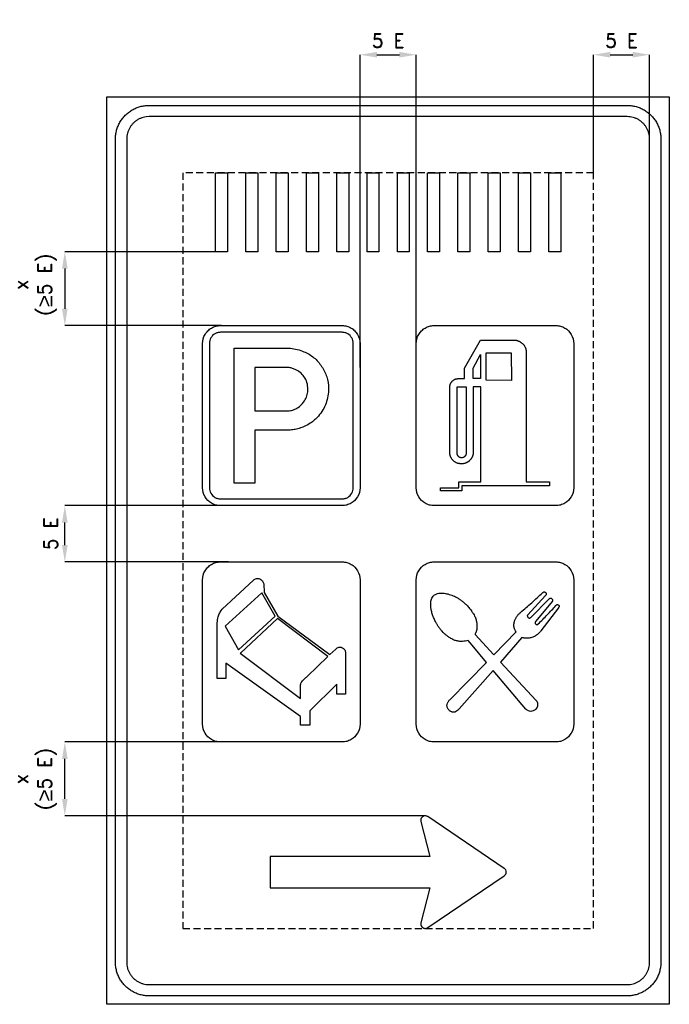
# Model space of a CAD drawing. Header units: millimetres. Extents: x 596 to 2906, y 933 to 4432.
import ezdxf

# ---------------------------------------------------------------- set-up
doc = ezdxf.new("R2010")
doc.units = ezdxf.units.MM
doc.header["$LTSCALE"] = 5
doc.linetypes.add('ČÁRKOVANÁX2', pattern=[1.5, 1, -0.5])
doc.layers.add('Kóty', color=2, linetype='Continuous')
doc.layers.add('Značka', color=7, linetype='Continuous')
doc.styles.get("Standard").update_dxf_attribs({"font": 'romand.shx', "height": 50})
doc.dimstyles.get("Standard").update_dxf_attribs({"dimtxt": 50, "dimasz": 60, "dimexe": 0.18, "dimexo": 0.0625, "dimgap": 25, "dimtad": 1, "dimdec": 0, "dimzin": 0, "dimdsep": 46, "dimtxsty": 'Standard', "dimcen": 0.09, "dimadec": 0, "dimazin": 0, "dimtfac": 1, "dimtdec": 0, "dimtofl": 0, "dimtmove": 0, "dimatfit": 3, "dimfxl": 1, "dimtolj": 1, "dimtzin": 0, "dimarcsym": 0})

# ---------------------------------------------------------------- blocks, each defined once
blk = doc.blocks.new('*D0')
at = {"layer": 'Defpoints', "color": 0, "transparency": 16777216}
for p in [(2836.4, 4307.7), (2636.4, 3887.7), (2836.4, 3909.2)]:
    blk.add_point(p, dxfattribs=at)
at = {"layer": 'Kóty', "color": 0, "lineweight": -2, "transparency": 16777216}
for p, q in [((2636.4, 3887.7), (2636.4, 4307.9)), ((2696.4, 4307.7), (2776.4, 4307.7)), ((2836.4, 3909.3), (2836.4, 4307.9))]:
    blk.add_line(p, q, dxfattribs=at)
at = {"layer": 'Kóty', "color": 0, "transparency": 16777216}
for points in [[(2696.4, 4317.7), (2696.4, 4297.7), (2636.4, 4307.7)], [(2776.4, 4317.7), (2776.4, 4297.7), (2836.4, 4307.7)]]:
    blk.add_solid(points, dxfattribs=at)
at = {"layer": 'Kóty', "color": 0, "transparency": 16777216, "insert": (2736.4, 4357.7), "char_height": 50, "attachment_point": 5}
blk.add_mtext('\\A1;5 E', dxfattribs=at)
blk = doc.blocks.new('*D1')
at = {"layer": 'Defpoints', "color": 0, "transparency": 16777216}
for p in [(756.4, 2705.1), (1310.4, 2705.1), (1338.3, 2505.1)]:
    blk.add_point(p, dxfattribs=at)
at = {"layer": 'Kóty', "color": 0, "lineweight": -2, "transparency": 16777216}
for p, q in [((1310.3, 2705.1), (756.2, 2705.1)), ((756.4, 2565.1), (756.4, 2645.1)), ((1338.3, 2505.1), (756.2, 2505.1))]:
    blk.add_line(p, q, dxfattribs=at)
at = {"layer": 'Kóty', "color": 0, "transparency": 16777216}
for points in [[(746.4, 2645.1), (766.4, 2645.1), (756.4, 2705.1)], [(746.4, 2565.1), (766.4, 2565.1), (756.4, 2505.1)]]:
    blk.add_solid(points, dxfattribs=at)
at = {"layer": 'Kóty', "color": 0, "transparency": 16777216, "insert": (706.4, 2605.1), "char_height": 50, "attachment_point": 5, "rotation": 90}
blk.add_mtext('\\A1;5 E', dxfattribs=at)
blk = doc.blocks.new('*D2')
at = {"layer": 'Defpoints', "color": 0, "transparency": 16777216}
for p in [(2006.4, 4307.7), (1806.4, 3195.5), (2006.4, 3195.5)]:
    blk.add_point(p, dxfattribs=at)
at = {"layer": 'Kóty', "color": 0, "lineweight": -2, "transparency": 16777216}
for p, q in [((1806.4, 3195.6), (1806.4, 4307.9)), ((1866.4, 4307.7), (1946.4, 4307.7)), ((2006.4, 3195.6), (2006.4, 4307.9))]:
    blk.add_line(p, q, dxfattribs=at)
at = {"layer": 'Kóty', "color": 0, "transparency": 16777216}
for points in [[(1866.4, 4317.7), (1866.4, 4297.7), (1806.4, 4307.7)], [(1946.4, 4317.7), (1946.4, 4297.7), (2006.4, 4307.7)]]:
    blk.add_solid(points, dxfattribs=at)
at = {"layer": 'Kóty', "color": 0, "transparency": 16777216, "insert": (1906.4, 4357.7), "char_height": 50, "attachment_point": 5}
blk.add_mtext('\\A1;5 E', dxfattribs=at)

msp = doc.modelspace()

# ---------------------------------------------------------------- linework, layer by layer
at = {"layer": 'Kóty'}
for p, q in [((1313.6, 3607.7), (756.2, 3607.7)), ((756.4, 3547.7), (756.4, 3405.1)), ((1313.6, 3345.1), (756.2, 3345.1)), ((1345.2, 1865.1), (756.2, 1865.1)), ((756.4, 1662.5), (756.4, 1805.1)), ((2036.3, 1602.5), (756.2, 1602.5))]:
    msp.add_line(p, q, dxfattribs=at)
for points in [[(746.4, 3547.7), (766.4, 3547.7), (756.4, 3607.7)], [(746.4, 3405.1), (766.4, 3405.1), (756.4, 3345.1)], [(746.4, 1805.1), (766.4, 1805.1), (756.4, 1865.1)], [(746.4, 1662.5), (766.4, 1662.5), (756.4, 1602.5)]]:
    msp.add_solid(points, dxfattribs=at)
at = {"layer": 'Značka', "color": 5}
for points in [[(906.4, 932.7), (906.4, 4157.7), (2906.4, 4157.7), (2906.4, 932.7), (906.4, 932.7)], [(1292.4, 3607.7), (1292.4, 3887.6), (1334.9, 3887.6), (1334.9, 3607.7), (1292.4, 3607.7)], [(1400.2, 3607.7), (1400.2, 3887.6), (1442.6, 3887.6), (1442.6, 3607.7), (1400.2, 3607.7)], [(1508, 3607.7), (1508, 3887.6), (1550.4, 3887.6), (1550.4, 3607.7), (1508, 3607.7)], [(1615.7, 3607.7), (1615.7, 3887.6), (1658.2, 3887.6), (1658.2, 3607.7), (1615.7, 3607.7)], [(1723.5, 3607.7), (1723.5, 3887.6), (1766, 3887.6), (1766, 3607.7), (1723.5, 3607.7)], [(1831.3, 3607.7), (1831.3, 3887.6), (1873.7, 3887.6), (1873.7, 3607.7), (1831.3, 3607.7)], [(1939.1, 3607.7), (1939.1, 3887.6), (1981.5, 3887.6), (1981.5, 3607.7), (1939.1, 3607.7)], [(2046.8, 3607.7), (2046.8, 3887.6), (2089.3, 3887.6), (2089.3, 3607.7), (2046.8, 3607.7)], [(2154.6, 3607.7), (2154.6, 3887.6), (2197, 3887.6), (2197, 3607.7), (2154.6, 3607.7)], [(2262.4, 3607.7), (2262.4, 3887.6), (2304.8, 3887.6), (2304.8, 3607.7), (2262.4, 3607.7)], [(2370.1, 3607.7), (2370.1, 3887.6), (2412.6, 3887.6), (2412.6, 3607.7), (2370.1, 3607.7)], [(2477.9, 3607.7), (2477.9, 3887.6), (2520.4, 3887.6), (2520.4, 3607.7), (2477.9, 3607.7)]]:
    msp.add_lwpolyline(points, dxfattribs=at)
for points in [[(1056.4, 962.7), (1055.9, 962.7), (1055.5, 962.7, -0.032207), (1040, 963.8, -0.035399), (1024.7, 966.9, -0.036245), (1010, 971.9, -0.034411), (996.1, 978.9, -0.033707), (983.2, 987.5, -0.034086), (971.5, 997.8, -0.03418), (961.2, 1009.5, -0.034255), (952.6, 1022.4, -0.03402), (945.7, 1036.3, -0.033375), (940.6, 1051, -0.034152), (937.4, 1066.2, -0.036782), (936.4, 1081.7), (936.4, 1082.2), (936.4, 1082.7), (936.4, 4007.7), (936.4, 4008.1), (936.4, 4008.6, -0.032207), (937.5, 4024.1, -0.035399), (940.6, 4039.3, -0.036245), (945.6, 4054.1, -0.034411), (952.6, 4067.9, -0.033707), (961.3, 4080.9, -0.034086), (971.5, 4092.5, -0.03418), (983.2, 4102.8, -0.034255), (996.1, 4111.4, -0.03402), (1010, 4118.4, -0.033375), (1024.7, 4123.4, -0.034152), (1040, 4126.6, -0.036782), (1055.5, 4127.7), (1055.9, 4127.7), (1056.4, 4127.7), (2756.4, 4127.7), (2756.9, 4127.7), (2757.3, 4127.7, -0.032207), (2772.8, 4126.6, -0.035399), (2788.1, 4123.4, -0.036245), (2802.8, 4118.4, -0.034411), (2816.7, 4111.4, -0.033707), (2829.6, 4102.8, -0.034086), (2841.2, 4092.5, -0.03418), (2851.5, 4080.9, -0.034255), (2860.2, 4067.9, -0.03402), (2867.1, 4054.1, -0.033375), (2872.1, 4039.3, -0.034152), (2875.4, 4024.1, -0.036782), (2876.4, 4008.6), (2876.4, 4008.1), (2876.4, 4007.7), (2876.4, 1082.7), (2876.4, 1082.2), (2876.4, 1081.7, -0.032207), (2875.3, 1066.2, -0.035399), (2872.1, 1051, -0.036245), (2867.2, 1036.3, -0.034411), (2860.2, 1022.4, -0.033707), (2851.5, 1009.5, -0.034086), (2841.2, 997.8, -0.03418), (2829.6, 987.5, -0.034255), (2816.7, 978.9, -0.03402), (2802.8, 972, -0.033375), (2788.1, 966.9, -0.034152), (2772.8, 963.7, -0.036782), (2757.3, 962.7), (2756.9, 962.7), (2756.4, 962.7), (1056.4, 962.7)], [(1056.4, 1002.7), (2756.4, 1002.7), (2756.7, 1002.7), (2757, 1002.7, 0.032183), (2767.4, 1003.4, 0.035493), (2777.5, 1005.5, 0.036297), (2787.3, 1008.8, 0.034425), (2796.6, 1013.5, 0.033754), (2805.2, 1019.2, 0.034097), (2813, 1026.1, 0.034211), (2819.8, 1033.9, 0.03418), (2825.6, 1042.5, 0.034014), (2830.2, 1051.8, 0.03347), (2833.6, 1061.6, 0.034124), (2835.7, 1071.7, 0.036764), (2836.4, 1082), (2836.4, 1082.4), (2836.4, 1082.7), (2836.4, 4007.7), (2836.4, 4008), (2836.4, 4008.3, 0.032183), (2835.7, 4018.6, 0.035493), (2833.6, 4028.8, 0.036297), (2830.2, 4038.6, 0.034425), (2825.6, 4047.9, 0.033754), (2819.8, 4056.5, 0.034097), (2813, 4064.2, 0.034211), (2805.2, 4071.1, 0.03418), (2796.6, 4076.9, 0.034014), (2787.3, 4081.5, 0.03347), (2777.5, 4084.8, 0.034124), (2767.3, 4087, 0.036764), (2757, 4087.7), (2756.7, 4087.7), (2756.4, 4087.7), (1056.4, 4087.7), (1056.1, 4087.7), (1055.8, 4087.7), (1045.4, 4086.9, 0.035493), (1035.3, 4084.8, 0.036297), (1025.5, 4081.5, 0.034425), (1016.2, 4076.9, 0.033754), (1007.6, 4071.1, 0.034097), (999.8, 4064.2, 0.034211), (993, 4056.5, 0.03418), (987.2, 4047.9, 0.034014), (982.6, 4038.6, 0.03347), (979.2, 4028.8, 0.034124), (977.1, 4018.6, 0.036764), (976.4, 4008.3, 0.001553), (976.4, 4008), (976.4, 4007.7), (976.4, 1082.7), (976.4, 1082.4), (976.4, 1082, 0.032183), (977.1, 1071.7, 0.035493), (979.2, 1061.6, 0.036297), (982.5, 1051.7, 0.034425), (987.2, 1042.5, 0.033754), (993, 1033.9, 0.034097), (999.8, 1026.1, 0.034211), (1007.6, 1019.2, 0.03418), (1016.2, 1013.5, 0.034014), (1025.5, 1008.9, 0.03347), (1035.3, 1005.5, 0.034124), (1045.4, 1003.4, 0.036764), (1055.8, 1002.7), (1056.1, 1002.7), (1056.4, 1002.7)], [(1310.4, 2705.1), (1310.1, 2705.1), (1309.9, 2705.1, -0.032176), (1301.6, 2705.7, -0.035409), (1293.5, 2707.3, -0.03629), (1285.7, 2710, -0.034419), (1278.2, 2713.7, -0.033773), (1271.4, 2718.3, -0.034086), (1265.1, 2723.8), (1259.6, 2730), (1255.1, 2736.9), (1251.3, 2744.3), (1248.7, 2752.2), (1246.9, 2760.3), (1246.4, 2768.6), (1246.4, 2768.8), (1246.4, 2769.1), (1246.4, 3281.1), (1246.4, 3281.3), (1246.4, 3281.6), (1247, 3289.8), (1248.7, 3298), (1251.3, 3305.8), (1255.1, 3313.2, -0.033731), (1259.7, 3320.1, -0.034129), (1265.1, 3326.3, -0.034215), (1271.4, 3331.8, -0.034262), (1278.2, 3336.4, -0.034056), (1285.7, 3340.1, -0.03343), (1293.5, 3342.8, -0.034116), (1301.6, 3344.5, -0.036754), (1309.9, 3345.1), (1310.1, 3345.1), (1310.4, 3345.1), (1742.4, 3345.1), (1742.6, 3345.1), (1742.9, 3345.1, -0.032176), (1751.2, 3344.5, -0.035467), (1759.3, 3342.8, -0.036263), (1767.1, 3340.2, -0.034419), (1774.5, 3336.4, -0.033773), (1781.4, 3331.8, -0.034086), (1787.6, 3326.3, -0.034191), (1793.1, 3320.1), (1797.7, 3313.2), (1801.4, 3305.8), (1804.1, 3298), (1805.8, 3289.8), (1806.4, 3281.6), (1806.4, 3281.3), (1806.4, 3281.1), (1806.4, 2769.1), (1806.4, 2768.8), (1806.4, 2768.6), (1805.8, 2760.3), (1804.1, 2752.2), (1801.5, 2744.3), (1797.7, 2736.9), (1793.1, 2730), (1787.6, 2723.8), (1781.4, 2718.3, -0.034238), (1774.5, 2713.7, -0.034056), (1767.1, 2710, -0.033402), (1759.3, 2707.3, -0.034145), (1751.2, 2705.6, -0.036724), (1742.9, 2705.1), (1742.6, 2705.1), (1742.4, 2705.1), (1310.4, 2705.1)], [(1310.4, 2729.1), (1742.4, 2729.1), (1742.6, 2729.1), (1742.7, 2729.1, 0.032185), (1747.9, 2729.4, 0.035412), (1752.9, 2730.5, 0.036293), (1757.9, 2732.2), (1762.5, 2734.5), (1766.8, 2737.4), (1770.7, 2740.8), (1774.1, 2744.7), (1777, 2749), (1779.3, 2753.6), (1781, 2758.5), (1782, 2763.6), (1782.4, 2768.8), (1782.4, 2768.9), (1782.4, 2769.1), (1782.4, 3281.1), (1782.4, 3281.2), (1782.4, 3281.4), (1782, 3286.6), (1781, 3291.6), (1779.3, 3296.5), (1777, 3301.2), (1774.1, 3305.5), (1770.7, 3309.4), (1766.8, 3312.8), (1762.5, 3315.7), (1757.9, 3318, 0.033409), (1752.9, 3319.7, 0.034162), (1747.9, 3320.7, 0.03677), (1742.7, 3321.1), (1742.6, 3321.1), (1742.4, 3321.1), (1310.4, 3321.1), (1310.2, 3321.1), (1310.1, 3321.1, 0.032185), (1304.9, 3320.7, 0.035504), (1299.8, 3319.7, 0.036338), (1294.9, 3318, 0.03434), (1290.3, 3315.7, 0.033611), (1286, 3312.8), (1282.1, 3309.4), (1278.7, 3305.5), (1275.8, 3301.2), (1273.5, 3296.5), (1271.8, 3291.6), (1270.7, 3286.6), (1270.4, 3281.4), (1270.4, 3281.2), (1270.4, 3281.1), (1270.4, 2769.1), (1270.4, 2768.9), (1270.4, 2768.8), (1270.8, 2763.6), (1271.8, 2758.5), (1273.5, 2753.6), (1275.8, 2749), (1278.7, 2744.7), (1282.1, 2740.8), (1286, 2737.4), (1290.3, 2734.5), (1294.9, 2732.2, 0.033364), (1299.8, 2730.5, 0.034117), (1304.9, 2729.4, 0.036723), (1310.1, 2729.1), (1310.2, 2729.1), (1310.4, 2729.1)], [(1358.8, 2785.1), (1358.8, 3265.1), (1552.9, 3265.1), (1555.8, 3264.7), (1558.7, 3264.3, -0.025356), (1583.3, 3259.8, -0.042941), (1607, 3252.1, -0.079599), (1642.4, 3230.9, -0.076489), (1669.8, 3199.8, -0.076899), (1687.8, 3162.8, -0.075727), (1694, 3122, -0.094029), (1685.4, 3069.2, -0.098357), (1658.1, 3023.5, -0.073299), (1629.2, 2997.8, -0.067688), (1594.3, 2981.1, -0.034194), (1576.2, 2976.1, -0.037887), (1557.7, 2973.8), (1554.6, 2973.6), (1551.5, 2973.5), (1432.3, 2973.5), (1432.3, 2785.1), (1358.8, 2785.1)], [(1432.3, 3196.1), (1432.3, 3041.7), (1546, 3041.7, 0.002495), (1548.2, 3041.7, 0.007598), (1550.5, 3041.8, 0.067141), (1566.4, 3044.6, 0.05772), (1581.4, 3051.4, 0.07171), (1598.6, 3064.5, 0.074463), (1611.3, 3081.8, 0.068283), (1618.6, 3100, 0.06535), (1620.8, 3119.5, 0.077206), (1617.4, 3142.8, 0.083725), (1606.9, 3163.7, 0.073376), (1593, 3178.7, 0.06608), (1575.5, 3189.3, 0.0427), (1563.6, 3193.7, 0.049257), (1551.3, 3195.9), (1549.4, 3196), (1547.5, 3196.1), (1432.3, 3196.1)], [(1486.4, 1346.6), (2054.4, 1346.6), (2022.9, 1222.5), (2022.7, 1221.8), (2022.6, 1221), (2022.4, 1217.9), (2022.8, 1214.9), (2024.1, 1211.2), (2026.3, 1208.1), (2029.2, 1205.5), (2032.6, 1203.7, 0.063515), (2036.3, 1202.7, 0.062353), (2040.2, 1202.7, 0.051661), (2043.2, 1203.3), (2046, 1204.5), (2046.7, 1204.9), (2047.4, 1205.3), (2319.4, 1389.3), (2320, 1389.8), (2320.6, 1390.3), (2322.8, 1392.5), (2324.5, 1395.1), (2325.9, 1398.7), (2326.4, 1402.6), (2325.9, 1406.4), (2324.5, 1410.1), (2322.8, 1412.7), (2320.6, 1414.9), (2320, 1415.4), (2319.4, 1415.8), (2047.4, 1599.8), (2046.7, 1600.2), (2046, 1600.6), (2043.2, 1601.9, 0.051573), (2040.2, 1602.5, 0.064202), (2036.3, 1602.5, 0.064136), (2032.6, 1601.5, 0.063946), (2029.2, 1599.7), (2026.3, 1597.1), (2024.2, 1593.9), (2022.8, 1590.3), (2022.4, 1587.2), (2022.6, 1584.2), (2022.7, 1583.4), (2022.9, 1582.6), (2054.4, 1458.6), (1486.4, 1458.6), (1486.4, 1346.6)]]:
    msp.add_lwpolyline(points, format="xyb", dxfattribs=at)
at = {"layer": 'Značka', "color": 6, "linetype": 'ČÁRKOVANÁX2', "ltscale": 5}
msp.add_lwpolyline([(2636.4, 3887.7), (1176.4, 3887.7), (1176.4, 1202.7), (2636.4, 1202.7), (2636.4, 3887.7)], dxfattribs=at)
at = {"layer": 'Značka', "color": 251}
for points in [[(2070.4, 2705.1), (2070.1, 2705.1), (2069.9, 2705.1, -0.032176), (2061.6, 2705.7, -0.035409), (2053.5, 2707.3, -0.03629), (2045.7, 2710, -0.034419), (2038.2, 2713.7, -0.033773), (2031.4, 2718.3), (2025.1, 2723.8), (2019.6, 2730), (2015.1, 2736.9), (2011.3, 2744.3), (2008.7, 2752.2), (2006.9, 2760.3), (2006.4, 2768.6), (2006.4, 2768.8), (2006.4, 2769.1), (2006.4, 3281.1), (2006.4, 3281.3), (2006.4, 3281.6), (2007, 3289.8), (2008.7, 3298), (2011.3, 3305.8), (2015.1, 3313.2), (2019.7, 3320.1), (2025.1, 3326.3, -0.034215), (2031.4, 3331.8, -0.034262), (2038.2, 3336.4, -0.034056), (2045.7, 3340.1, -0.03343), (2053.5, 3342.8, -0.034116), (2061.6, 3344.5, -0.036754), (2069.9, 3345.1), (2070.1, 3345.1), (2070.4, 3345.1), (2502.4, 3345.1), (2502.6, 3345.1), (2502.9, 3345.1, -0.032176), (2511.2, 3344.5, -0.035467), (2519.3, 3342.8, -0.036263), (2527.1, 3340.2, -0.034419), (2534.5, 3336.4, -0.033773), (2541.4, 3331.8), (2547.6, 3326.3), (2553.1, 3320.1), (2557.7, 3313.2), (2561.4, 3305.8), (2564.1, 3298), (2565.8, 3289.8), (2566.4, 3281.6), (2566.4, 3281.3), (2566.4, 3281.1), (2566.4, 2769.1), (2566.4, 2768.8), (2566.4, 2768.6), (2565.8, 2760.3), (2564.1, 2752.2), (2561.5, 2744.3), (2557.7, 2736.9), (2553.1, 2730), (2547.6, 2723.8), (2541.4, 2718.3), (2534.5, 2713.7, -0.034056), (2527.1, 2710, -0.033402), (2519.3, 2707.3, -0.034145), (2511.2, 2705.6, -0.036724), (2502.9, 2705.1), (2502.6, 2705.1), (2502.4, 2705.1), (2070.4, 2705.1)], [(2480.5, 2774.9), (2168.5, 2775.4), (2168.5, 2757.1), (2092.3, 2757.1), (2092.3, 2767.9), (2158.2, 2767.9), (2158.2, 2789.5), (2235.8, 2789.5), (2235.8, 3127.7), (2209, 3127.7), (2209, 2896.6), (2209, 2894.2), (2209, 2894.1), (2209, 2894), (2208.8, 2893.1), (2208.7, 2892.3), (2208.6, 2891.5), (2208.6, 2890.8), (2208.5, 2890), (2208.4, 2889.3), (2208.4, 2888.7), (2208.3, 2888.1), (2208.2, 2887.4), (2208.1, 2886.7), (2207.8, 2885.5), (2207.6, 2884.3), (2207.3, 2883.2), (2206.9, 2882.2), (2206.5, 2881.1), (2206.1, 2880.1), (2205.8, 2879.2), (2205.4, 2878.4), (2204.8, 2877.4), (2204.3, 2876.4), (2203.6, 2875.1), (2202.9, 2873.8), (2202.2, 2872.7), (2201.5, 2871.7), (2200.8, 2870.7), (2200.1, 2869.8), (2199.5, 2869), (2198.9, 2868.3), (2198.1, 2867.4), (2197.2, 2866.5), (2196.2, 2865.4), (2195.1, 2864.2), (2194.1, 2863.3), (2193, 2862.5), (2192, 2861.7), (2190.9, 2860.9), (2190, 2860.3), (2189.1, 2859.8), (2188, 2859.2), (2186.9, 2858.5), (2185.5, 2857.8), (2184.1, 2857), (2182.9, 2856.5), (2181.7, 2856), (2180.5, 2855.6), (2179.3, 2855.2), (2178.4, 2854.9), (2177.4, 2854.7), (2176.3, 2854.5), (2175.1, 2854.3), (2173.3, 2854), (2171.5, 2853.8), (2170, 2853.7), (2168.5, 2853.6, -0.00921), (2167, 2853.6), (2165.5, 2853.7), (2164.3, 2853.7), (2163.1, 2853.9), (2161.6, 2854.1), (2160.1, 2854.3), (2158.2, 2854.6), (2156.3, 2854.9), (2154.7, 2855.3), (2153.1, 2855.8), (2151.5, 2856.3), (2149.9, 2857), (2148.7, 2857.5), (2147.5, 2858.1), (2146, 2859), (2144.5, 2860), (2143, 2861), (2141.6, 2862.1), (2140.4, 2863.1), (2139.2, 2864.2), (2138.1, 2865.3), (2137, 2866.4), (2136.1, 2867.3), (2135.3, 2868.3), (2134.2, 2869.5), (2133.3, 2870.8), (2132.2, 2872.3), (2131.3, 2873.8), (2130.6, 2875.1), (2129.9, 2876.4), (2129.2, 2877.7), (2128.7, 2879), (2128.2, 2880.1), (2127.9, 2881.1), (2127.5, 2882.5), (2127.1, 2883.9), (2126.7, 2885.2), (2126.3, 2886.4), (2126.1, 2887.5), (2126, 2888.7), (2125.9, 2889.8), (2125.8, 2891), (2125.8, 2891.9), (2125.7, 2892.9), (2125.7, 2894), (2125.7, 2895.2), (2125.7, 2896.3), (2125.7, 2897.5), (2125.7, 2898.4), (2125.7, 2899.3), (2125.7, 2900.2), (2125.7, 2901), (2125.7, 2901.7), (2125.7, 2902.4), (2125.7, 2903.1), (2125.7, 2903.9), (2125.7, 2904), (2125.7, 2904.1), (2125.7, 3115), (2125.7, 3122.1), (2125.7, 3122.2), (2125.7, 3122.4), (2125.7, 3123.4), (2125.7, 3124.4), (2125.7, 3125.4), (2125.8, 3126.4), (2125.8, 3127.3), (2125.9, 3128.3), (2125.9, 3129), (2126, 3129.7), (2126.1, 3130.6), (2126.2, 3131.5), (2126.4, 3132.7), (2126.6, 3133.9), (2126.9, 3134.9), (2127.1, 3136), (2127.4, 3137), (2127.8, 3138), (2128.1, 3138.8), (2128.5, 3139.5), (2128.9, 3140.5), (2129.5, 3141.3), (2130, 3142), (2130.5, 3142.7), (2131, 3143.3), (2131.4, 3143.8), (2131.9, 3144.4), (2132.3, 3144.9), (2132.7, 3145.4), (2133.1, 3145.8), (2133.7, 3146.4), (2134.2, 3147), (2135.3, 3148.1), (2136.4, 3149.2), (2137.4, 3150.1), (2138.4, 3151), (2139.5, 3151.7), (2140.7, 3152.5), (2141.6, 3153), (2142.5, 3153.5), (2143.8, 3154), (2145, 3154.5), (2146.2, 3154.9), (2147.4, 3155.4), (2148.4, 3155.6), (2149.4, 3155.8), (2150.3, 3156), (2151.3, 3156.2), (2152.1, 3156.3), (2152.9, 3156.3), (2153.8, 3156.4), (2154.6, 3156.4), (2154.7, 3156.4), (2154.9, 3156.4), (2160.1, 3156.8), (2177.5, 3157.3), (2177.5, 3193.5), (2235.3, 3293.1), (2362.4, 3293.1), (2362.5, 3293), (2362.6, 3293), (2363.3, 3292.7), (2364.1, 3292.5), (2364.8, 3292.2), (2365.5, 3292), (2366.2, 3291.8), (2366.9, 3291.6), (2367.5, 3291.4), (2368, 3291.2), (2368.7, 3291), (2369.4, 3290.7), (2370.5, 3290.2), (2371.5, 3289.7), (2372.4, 3289.3), (2373.3, 3288.8), (2374.2, 3288.4), (2375.1, 3287.9), (2375.7, 3287.5), (2376.4, 3287.1), (2377.1, 3286.6), (2377.9, 3286), (2378.8, 3285.4), (2379.8, 3284.7), (2380.5, 3284.1), (2381.2, 3283.5), (2381.9, 3283), (2382.5, 3282.4), (2383.1, 3282), (2383.6, 3281.5), (2384.3, 3281), (2385, 3280.4), (2385.8, 3279.6), (2386.6, 3278.7), (2387.3, 3278), (2388, 3277.2), (2388.6, 3276.5), (2389.2, 3275.8), (2389.7, 3275.1), (2390.1, 3274.5), (2390.6, 3273.7), (2391.1, 3272.9), (2391.9, 3271.5), (2392.7, 3270.1), (2393.3, 3268.9), (2393.9, 3267.7), (2394.4, 3266.4), (2394.9, 3265.2), (2395.2, 3264.2), (2395.6, 3263.2), (2395.9, 3261.9), (2396.2, 3260.7), (2396.4, 3259.5), (2396.6, 3258.3), (2396.7, 3257.3), (2396.8, 3256.3), (2396.9, 3255.3), (2397, 3254.3), (2397.1, 3253.6), (2397.1, 3252.8), (2397.2, 3251.9), (2397.2, 3251.1), (2397.2, 3250.9), (2397.2, 3250.8), (2397.7, 2789.5), (2480.5, 2789.5), (2480.5, 2775.4), (2480.5, 2774.9)], [(2183.6, 3127.2), (2183.6, 2893.3), (2183.6, 2889.1), (2183.6, 2889), (2183.6, 2888.9), (2183.4, 2888.4), (2183.3, 2887.8), (2183.2, 2887.3), (2183.1, 2886.8), (2183, 2886.4), (2182.9, 2885.9), (2182.8, 2885.6), (2182.6, 2885.2), (2182.5, 2884.9), (2182.3, 2884.5), (2182.2, 2884.4), (2182.2, 2884.4), (2182.2, 2884.3), (2182.1, 2884.3), (2182.1, 2884.1), (2182, 2884), (2181.9, 2883.7), (2181.8, 2883.4), (2181.5, 2883), (2181.3, 2882.6), (2181, 2882.2), (2180.7, 2881.8), (2180.4, 2881.5), (2180.2, 2881.2), (2179.8, 2881), (2179.5, 2880.7), (2179.4, 2880.7), (2179.4, 2880.6), (2179.3, 2880.5), (2179.2, 2880.5), (2179.1, 2880.3), (2179, 2880.1), (2178.6, 2879.7), (2178.3, 2879.3), (2177.8, 2878.9), (2177.3, 2878.4), (2176.7, 2878), (2176.2, 2877.6), (2175.8, 2877.3), (2175.3, 2877), (2174.8, 2876.7), (2174.2, 2876.4), (2172.8, 2875.9), (2171.4, 2875.6), (2170.2, 2875.3), (2169, 2875.2), (2167.8, 2875.1, -0.018885), (2166.6, 2875.1), (2165.7, 2875.2), (2164.7, 2875.3), (2163.6, 2875.6), (2162.4, 2875.9), (2161.3, 2876.3), (2160.2, 2876.8), (2159.4, 2877.3), (2158.6, 2877.9), (2157.8, 2878.5), (2157.1, 2879.2), (2156.6, 2879.8), (2156.1, 2880.4), (2155.5, 2881.2), (2154.9, 2882), (2154.6, 2882.5), (2154.2, 2883), (2154, 2883.5), (2153.7, 2883.9), (2153.4, 2884.3), (2153.2, 2884.7), (2153, 2885.1), (2152.9, 2885.4), (2152.7, 2885.8), (2152.5, 2886.3), (2152.4, 2886.8), (2152.3, 2887.3), (2152.2, 2887.8), (2152.2, 2888.3), (2152.1, 2888.8), (2152.1, 2889.3), (2152.1, 2889.7), (2152.1, 2890.1), (2152.1, 2890.4), (2152.1, 2890.8), (2152.1, 2890.9), (2152.1, 2891), (2152.1, 2894.7), (2151.6, 3127.2), (2183.6, 3127.2)], [(1310.4, 1865.1), (1310.1, 1865.1), (1309.9, 1865.1, -0.032176), (1301.6, 1865.7, -0.035423), (1293.5, 1867.3, -0.03629), (1285.7, 1870, -0.034419), (1278.2, 1873.7, -0.033773), (1271.4, 1878.3), (1265.1, 1883.8), (1259.6, 1890), (1255.1, 1896.9), (1251.3, 1904.3), (1248.7, 1912.2), (1246.9, 1920.3), (1246.4, 1928.6), (1246.4, 1928.8), (1246.4, 1929.1), (1246.4, 2441.1), (1246.4, 2441.3), (1246.4, 2441.6), (1247, 2449.8), (1248.7, 2458), (1251.3, 2465.8), (1255.1, 2473.2), (1259.7, 2480.1), (1265.1, 2486.3, -0.034215), (1271.4, 2491.8, -0.034262), (1278.2, 2496.4, -0.034056), (1285.7, 2500.1, -0.03343), (1293.5, 2502.8, -0.034116), (1301.6, 2504.5, -0.036754), (1309.9, 2505.1), (1310.1, 2505.1), (1310.4, 2505.1), (1742.4, 2505.1), (1742.6, 2505.1), (1742.9, 2505.1, -0.032176), (1751.2, 2504.5, -0.035467), (1759.3, 2502.8, -0.036263), (1767.1, 2500.2, -0.034419), (1774.5, 2496.4, -0.033773), (1781.4, 2491.8), (1787.6, 2486.3), (1793.1, 2480.1), (1797.7, 2473.2), (1801.4, 2465.8), (1804.1, 2458), (1805.8, 2449.8), (1806.4, 2441.6), (1806.4, 2441.3), (1806.4, 2441.1), (1806.4, 1929.1), (1806.4, 1928.8), (1806.4, 1928.6), (1805.8, 1920.3), (1804.1, 1912.2), (1801.5, 1904.3), (1797.7, 1896.9), (1793.1, 1890), (1787.6, 1883.8), (1781.4, 1878.3), (1774.5, 1873.7, -0.034056), (1767.1, 1870, -0.033402), (1759.3, 1867.3, -0.034131), (1751.2, 1865.6, -0.036754), (1742.9, 1865.1), (1742.6, 1865.1), (1742.4, 1865.1), (1310.4, 1865.1)], [(2070.4, 1865.1), (2070.1, 1865.1), (2069.9, 1865.1, -0.032176), (2061.6, 1865.7, -0.035423), (2053.5, 1867.3, -0.03629), (2045.7, 1870, -0.034419), (2038.2, 1873.7), (2031.4, 1878.3), (2025.1, 1883.8), (2019.6, 1890), (2015.1, 1896.9), (2011.3, 1904.3), (2008.7, 1912.2), (2006.9, 1920.3), (2006.4, 1928.6), (2006.4, 1928.8), (2006.4, 1929.1), (2006.4, 2441.1), (2006.4, 2441.3), (2006.4, 2441.6), (2007, 2449.8), (2008.7, 2458), (2011.3, 2465.8), (2015.1, 2473.2), (2019.7, 2480.1), (2025.1, 2486.3), (2031.4, 2491.8, -0.034262), (2038.2, 2496.4, -0.034056), (2045.7, 2500.1, -0.03343), (2053.5, 2502.8, -0.034116), (2061.6, 2504.5, -0.036754), (2069.9, 2505.1), (2070.1, 2505.1), (2070.4, 2505.1), (2502.4, 2505.1), (2502.6, 2505.1), (2502.9, 2505.1, -0.032176), (2511.2, 2504.5, -0.035467), (2519.3, 2502.8, -0.036263), (2527.1, 2500.2, -0.034419), (2534.5, 2496.4), (2541.4, 2491.8), (2547.6, 2486.3), (2553.1, 2480.1), (2557.7, 2473.2), (2561.4, 2465.8), (2564.1, 2458), (2565.8, 2449.8), (2566.4, 2441.6), (2566.4, 2441.3), (2566.4, 2441.1), (2566.4, 1929.1), (2566.4, 1928.8), (2566.4, 1928.6), (2565.8, 1920.3), (2564.1, 1912.2), (2561.5, 1904.3), (2557.7, 1896.9), (2553.1, 1890), (2547.6, 1883.8), (2541.4, 1878.3), (2534.5, 1873.7), (2527.1, 1870, -0.033402), (2519.3, 1867.3, -0.034131), (2511.2, 1865.6, -0.036754), (2502.9, 1865.1), (2502.6, 1865.1), (2502.4, 1865.1), (2070.4, 1865.1)], [(1458.4, 2438.1), (1459, 2437.4), (1459.5, 2436.7), (1460.8, 2434.6), (1461.9, 2432.3), (1462.8, 2429.7), (1463.7, 2427.1), (1465.9, 2396.7), (1514.5, 2312.8), (1699.1, 2175.8), (1720.7, 2195.1), (1723, 2197.2), (1725.5, 2199.1), (1728.2, 2200.7), (1731.2, 2201.8, -0.049727), (1734.2, 2202.3, -0.053091), (1737.3, 2202.2, -0.060743), (1741, 2201.3), (1744.5, 2199.7), (1747.8, 2197.4), (1750.5, 2194.6, -0.091115), (1753.1, 2189.2), (1754.4, 2183), (1754.4, 2035), (1723.4, 2035), (1723.4, 2070.3), (1628.4, 1975.3), (1628.4, 1924.5), (1595.2, 1924.5), (1595.2, 1955.4), (1329.3, 2145.4), (1329.3, 2090.2), (1298.4, 2090.2), (1298.4, 2282.9), (1298.4, 2285.3), (1298.4, 2287.7), (1298.4, 2287.8), (1298.4, 2287.9), (1298.7, 2290.6), (1298.9, 2293.2), (1299.5, 2299.4), (1300.5, 2305.4), (1301.7, 2309.4), (1303, 2313.4), (1304.4, 2317.2), (1305.9, 2321), (1307.3, 2324), (1308.8, 2326.8), (1312.2, 2332.1), (1316.1, 2337.1), (1427.2, 2440.4), (1429.7, 2442.3), (1432.4, 2443.9), (1435, 2445), (1437.9, 2445.6, -0.086993), (1446.1, 2445.7, -0.123163), (1453.5, 2442.6), (1456.1, 2440.5), (1458.4, 2438.1)], [(2205, 2209.2), (2191.1, 2225.5), (2185.8, 2224.5), (2180.5, 2223.6), (2175.8, 2223), (2171.1, 2222.6, -0.02379), (2164.2, 2222.5, -0.026576), (2157.3, 2223.1, -0.043391), (2146.4, 2225.4, -0.041175), (2136.1, 2229.6, -0.021936), (2129.7, 2233.1, -0.012198), (2123.5, 2236.9, -0.016576), (2114.9, 2243, -0.029065), (2106.9, 2249.7, -0.016289), (2102.6, 2254.1), (2098.4, 2258.6, -0.011129), (2091.2, 2267, -0.02225), (2084.5, 2275.9, -0.021601), (2079.2, 2284.4, -0.014405), (2074.5, 2293.3, -0.019103), (2068.2, 2307, -0.025184), (2063.1, 2321.1, -0.013659), (2061.2, 2327.6, -0.015409), (2059.8, 2334.2, -0.009715), (2059, 2338.7, -0.007722), (2058.4, 2343.2, -0.034329), (2057.6, 2356, -0.068395), (2059.3, 2368.7, -0.057632), (2062.2, 2376.5, -0.067926), (2066.9, 2383.3, -0.055675), (2071.7, 2387.6, -0.051864), (2077.3, 2390.9, -0.066983), (2086.6, 2393.7, -0.048442), (2096.3, 2394.4, -0.032409), (2105.3, 2393.7, -0.020392), (2114.2, 2392.1, -0.017077), (2123.7, 2389.8, -0.020416), (2133.1, 2386.7, -0.02126), (2141.9, 2383, -0.020827), (2150.5, 2378.6, -0.02079), (2159.6, 2372.9, -0.015827), (2168.4, 2366.6, -0.015786), (2177.3, 2359.3, -0.01868), (2185.7, 2351.4, -0.014644), (2191.2, 2345.7, -0.016293), (2196.2, 2339.7, -0.011147), (2200.2, 2334.4), (2204, 2328.9, -0.011564), (2209.4, 2321, -0.033046), (2214, 2312.6, -0.026609), (2216.8, 2306, -0.013682), (2219, 2299.2, -0.011807), (2220.5, 2293.7, -0.024082), (2221.6, 2288.2, -0.034888), (2222.3, 2280.3, -0.019627), (2222.1, 2272.4, -0.021604), (2221.4, 2264.9, -0.042752), (2219.8, 2257.7, -0.022844), (2218.7, 2254.5, -0.020112), (2217.3, 2251.4), (2216.4, 2249.6), (2215.4, 2247.7), (2215.9, 2246.8), (2282.3, 2174.7), (2361.1, 2256.1), (2359, 2260.4, -0.011824), (2357, 2264.8, -0.027751), (2355, 2270.4, -0.045607), (2353.9, 2276.2, -0.022847), (2353.7, 2279.1, -0.016296), (2353.7, 2281.9, -0.013493), (2353.9, 2284.7, -0.013694), (2354.2, 2287.4, -0.017712), (2354.8, 2290.8, -0.019665), (2355.6, 2294.2, -0.011888), (2356.3, 2296.2, -0.011009), (2357, 2298.2, -0.022442), (2358.8, 2302.5, -0.023239), (2361.1, 2306.5), (2361.9, 2307.9), (2362.8, 2309.3), (2364.7, 2312.1), (2366.6, 2314.8), (2368.3, 2317, -0.017526), (2370.1, 2319.1, -0.025947), (2373.6, 2322.5), (2377.3, 2325.7, 0.00853), (2417, 2360.1, 0.002853), (2455.7, 2395.4), (2456.6, 2396.1), (2457.6, 2396.8), (2458.9, 2397.6), (2460.4, 2398.2), (2461.1, 2398.4), (2461.8, 2398.5), (2462.4, 2398.5), (2463, 2398.3, -0.068171), (2464.7, 2397.6, -0.060323), (2466.2, 2396.4), (2467, 2395.6), (2467.6, 2394.7, -0.065815), (2468.4, 2392.9, -0.097435), (2468.6, 2391.1, -0.070837), (2468.3, 2389.8, -0.052129), (2467.8, 2388.6, -0.044034), (2466.8, 2387.2), (2465.6, 2386), (2403.2, 2317.4, 0.029285), (2402, 2315.8, 0.101651), (2401.2, 2314.1, 0.10312), (2401.4, 2312.2, 0.059582), (2402.1, 2310.4, 0.035549), (2402.8, 2309.2, 0.033295), (2403.6, 2308.2, 0.082912), (2406.1, 2306.1, 0.163237), (2409.1, 2305.5, 0.077707), (2410.4, 2305.8, 0.055186), (2411.6, 2306.4), (2412.6, 2307.1), (2413.6, 2308), (2479, 2373.7), (2480.2, 2374.6, -0.046617), (2481.6, 2375.4, -0.105263), (2484.6, 2375.9, -0.155205), (2487.3, 2375.1, -0.05418), (2488.2, 2374.4), (2489, 2373.6), (2490, 2372.5, -0.064606), (2490.9, 2371.2, -0.119445), (2491.4, 2368.9, -0.116741), (2490.9, 2366.5, -0.05664), (2490.2, 2365.3), (2489.4, 2364.3), (2431.4, 2294.2, 0.024904), (2430, 2292.2, 0.07996), (2429.1, 2290.2, 0.045718), (2428.9, 2289.2, 0.046865), (2429, 2288.1, 0.11587), (2430, 2285.5, 0.105194), (2432, 2283.5), (2432.9, 2282.9), (2434, 2282.6, 0.072922), (2435.7, 2282.3, 0.09058), (2437.5, 2282.7, 0.08059), (2439, 2283.6, 0.025808), (2440.4, 2284.8, 0.012138), (2472.5, 2317.2, 0.004221), (2502.8, 2350, -0.026114), (2504.4, 2351.5, -0.083595), (2506.2, 2352.7), (2506.9, 2353), (2507.7, 2353.1), (2508.9, 2353.1), (2510.1, 2352.9), (2511.1, 2352.5, -0.056941), (2512, 2352.1, -0.068194), (2512.9, 2351.3, -0.051195), (2513.5, 2350.3, -0.063086), (2514.2, 2348.8, -0.076548), (2514.4, 2347.2, -0.12842), (2513.6, 2344.3, -0.035886), (2511.7, 2341.6), (2449.3, 2259.6), (2447.8, 2257.7, -0.015812), (2446.3, 2255.9, -0.027598), (2443.1, 2252.7), (2439.7, 2249.8), (2437, 2247.4, -0.014295), (2434.3, 2245.1, -0.020623), (2431.7, 2243.2, -0.025231), (2428.9, 2241.6, -0.017959), (2426.3, 2240.3), (2423.7, 2239.2, -0.012771), (2417.5, 2236.7, -0.042759), (2411.1, 2234.9, -0.0399), (2404.3, 2234.2), (2397.4, 2233.9), (2395, 2233.8, -0.033719), (2392.6, 2233.9, -0.039765), (2387.5, 2235.2, 0.086074), (2382.4, 2235.9), (2382.4, 2235.9), (2382.4, 2235.9), (2306.1, 2149), (2432.9, 2012.7, -0.01154), (2434.7, 2010.2, -0.035699), (2436.3, 2007.5, -0.080395), (2437.9, 2001.9, -0.06121), (2437.8, 1995.9, -0.076009), (2435.9, 1988.2, -0.091658), (2431.7, 1981.6, -0.069344), (2427.4, 1978, -0.059625), (2422.2, 1975.5, -0.086879), (2413.5, 1973.8, -0.11629), (2405.1, 1975.6, -0.066093), (2400.4, 1978.4, -0.020928), (2396.2, 1982.1), (2280.3, 2119.4), (2158.4, 1982.6, -0.027244), (2152.7, 1976.7, -0.089202), (2146.1, 1972.4, -0.079181), (2140.3, 1971.1, -0.074357), (2134.3, 1971.6, -0.041794), (2131.2, 1972.6, -0.0399), (2128.3, 1974, -0.043163), (2125.1, 1976.3, -0.035087), (2122.2, 1979.1, -0.052962), (2118.7, 1983.9, -0.067), (2116.4, 1989.3, -0.056716), (2115.5, 1993.9, -0.060157), (2115.8, 1998.5, -0.102505), (2119.3, 2007.2, -0.030718), (2125.2, 2015.2), (2256, 2148), (2205, 2209.2)]]:
    msp.add_lwpolyline(points, format="xyb", dxfattribs=at)
for points in [[(2234.9, 3156.8), (2209, 3156.8), (2209, 3193.5), (2234.9, 3242.3), (2234.9, 3156.8)], [(2344.5, 3150.3), (2255.1, 3150.7), (2254.6, 3248), (2257.9, 3248), (2261.2, 3248), (2275.5, 3248), (2289.8, 3248), (2294.2, 3248), (2298.5, 3248), (2300.8, 3248), (2303, 3248), (2307.9, 3248), (2312.7, 3248), (2325.1, 3248), (2337.5, 3248), (2340.8, 3248), (2344, 3248), (2344.5, 3150.3)], [(1374.1, 2192.4), (1504.6, 2312.2), (1457.6, 2395.1), (1326.6, 2276.9), (1374.1, 2192.4)], [(1380.7, 2180.2), (1380.2, 2180.8), (1594.7, 2019.5), (1594.7, 2054.3), (1594.7, 2061), (1595.2, 2067.7), (1595.9, 2072.1), (1597.4, 2076.4), (1599.1, 2079.3), (1601.3, 2081.9), (1604.5, 2085.3), (1607.9, 2088.5), (1609.6, 2090.1), (1611.2, 2091.7), (1613.5, 2093.8), (1615.8, 2095.8), (1616.8, 2096.9), (1617.9, 2097.9), (1692, 2169.3), (1513.4, 2303.4), (1380.7, 2180.2)]]:
    msp.add_lwpolyline(points, dxfattribs=at)

# ---------------------------------------------------------------- texts
at = {"layer": 'Kóty', "char_height": 50, "attachment_point": 5, "rotation": 90}
for insert, width in [((651.6, 3490.6), 304.646), ((651.6, 1733.6), 312.556)]:
    msp.add_mtext('\\A1;x\\P({\\fArial|b0|i0|c238|p34;\\H1.08333x;≥\\Fromand|c238;\\H0.92308x;5 E)}', dxfattribs=dict(at, insert=insert, width=width))

# ---------------------------------------------------------------- dimensions: what is measured, and where the dimension line sits
at = {"layer": 'Kóty'}
for base, p1, p2, picture, middle in [((2006.4, 4307.7), (1806.4, 3195.5), (2006.4, 3195.5), '*D2', (1906.4, 4357.7)), ((2836.4, 4307.7), (2636.4, 3887.7), (2836.4, 3909.2), '*D0', (2736.4, 4357.7))]:
    dim = msp.add_linear_dim(base=base, p1=p1, p2=p2, text='5 E', dimstyle='Standard', dxfattribs=at)
    dim.commit()
    dim.dimension.update_dxf_attribs({"geometry": picture, "text_midpoint": middle})
dim = msp.add_linear_dim(base=(756.4, 2705.1), p1=(1338.3, 2505.1), p2=(1310.4, 2705.1), angle=90, text='5 E', dimstyle='Standard', dxfattribs=at)
dim.commit()
dim.dimension.update_dxf_attribs({"geometry": '*D1', "text_midpoint": (706.4, 2605.1)})

doc.saveas('drawing.dxf')
